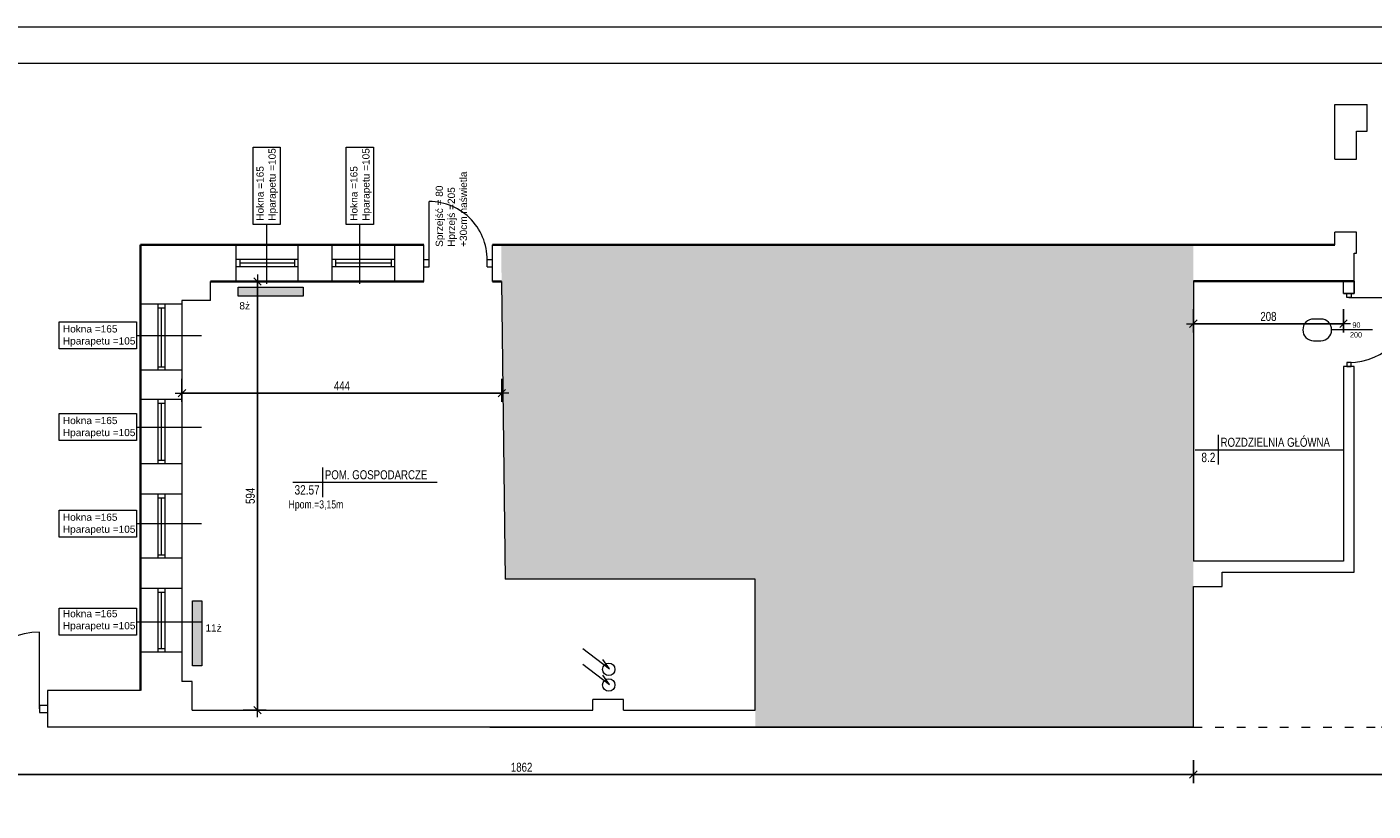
# Model space of a CAD drawing. Header units: millimetres. Extents: x 27490 to 108194, y -40520 to 41185.
# Tile 45 of 65: x 55066 to 56931, y -30247 to -29161. Entities that reach past the tile are written whole.
import ezdxf
from ezdxf.enums import TextEntityAlignment as Align

# ---------------------------------------------------------------- set-up
doc = ezdxf.new("R2010")
doc.units = ezdxf.units.MM
doc.linetypes.add('ACAD_ISO03W100', pattern=[30, 12, -18])
doc.layers.get('0').update_dxf_attribs({"lineweight": 18})
doc.layers.get('Defpoints').update_dxf_attribs({"lineweight": 18})
for name, color, linetype, lineweight in [('BA_drz', 7, 'Continuous', 18), ('BA_met', 7, 'Continuous', 18), ('BA_sym', 7, 'Continuous', 18), ('BA_txc', 1, 'Continuous', 18), ('Cienka', 7, 'Continuous', 18), ('M_Ramki rysunków', 2, 'Continuous', 18), ('PG_WYMIARY', 1, 'Continuous', 18), ('PG_WYPOSAŻENIE', 1, 'Continuous', 18), ('PG_ŚCIANY_DZIAŁOWE', 3, 'Continuous', 18), ('PG_ŚCIANY_SŁUPY', 4, 'Continuous', 35)]:
    doc.layers.add(name, color=color, linetype=linetype, lineweight=lineweight)
doc.styles.add('BIKTC', font='bikromsw.shx', dxfattribs={"width": 0.8})
doc.styles.add('BIKTS', font='bikromsw.shx', dxfattribs={"width": 0.85})
doc.styles.add('BIKWYM', font='BIKROMSW.SHX', dxfattribs={"width": 0.8})
doc.styles.add('ROMANS', font='bikromsw.shx', dxfattribs={"width": 0.8})
doc.styles.get("Standard").update_dxf_attribs({"font": 'arial.ttf'})
doc.dimstyles.new('BA_KR_50', dxfattribs={"dimscale": 0.5, "dimtxt": 25, "dimasz": 1.666667, "dimexe": 24, "dimexo": 0, "dimgap": 0, "dimtad": 0, "dimdec": 1, "dimrnd": 0.5, "dimzin": 9, "dimdsep": 46, "dimtxsty": 'BIKWYM', "dimblk": 'WYM-KR', "dimcen": 0, "dimdle": 20, "dimclrd": 256, "dimclre": 256, "dimclrt": 7, "dimadec": 0, "dimazin": 0, "dimtfac": 0.033333, "dimtdec": 1, "dimtmove": 0, "dimatfit": 3, "dimldrblk": 'WYM-KR', "dimfxl": 40, "dimfxlon": 1, "dimtvp": 0.8, "dimtolj": 1, "dimarcsym": 0})

# ---------------------------------------------------------------- blocks, each defined once
blk = doc.blocks.new('dr1h901')
at = {"color": 0}
blk.add_line((-0.5, 0), (-0.5, 1), dxfattribs=at)
blk.add_line((0, 0.362), (0, -0.266))
blk.add_arc((-0.5, 0), 1, 0, 90, dxfattribs=at)
blk = doc.blocks.new('jamb')
blk.add_lwpolyline([(-0.5, -0.5), (-0.5, 0.5), (0.5, 0.5), (0.5, -0.5)], close=True)
blk = doc.blocks.new('symdrz')
blk.add_lwpolyline([(-10, -30, -1), (-10, 30), (10, 30, -1), (10, -30)], format="xyb", close=True)
at = {"style": 'BIKTS', "width": 0.8}
blk.add_attdef('SYMDRZ', text='', height=25, dxfattribs=at).set_placement((0, 0), align=Align.MIDDLE)
blk.add_attdef('SZERDRZ', text='', height=25, dxfattribs=at).set_placement((77.1, 8.8), align=Align.CENTER)
blk.add_attdef('WYSDRZ', text='', height=25, dxfattribs=at).set_placement((77.1, -9.5), align=Align.TOP_CENTER)
blk = doc.blocks.new('bikmet')
blk.add_line((0, 1.65), (0, -1.65))
at = {"style": 'ROMANS', "width": 0.8}
blk.add_attdef('NRPOM', text='', height=1, dxfattribs=at).set_placement((-0.33, 0.33), align=Align.RIGHT)
blk.add_attdef('NWAPOM', (0.25, 0.33), '', height=1, dxfattribs=at)
blk.add_attdef('RAREA', text='', height=1.04, dxfattribs=at).set_placement((-0.33, -0.33), align=Align.TOP_RIGHT)
blk.add_attdef('PODLOGA', text='', height=1.04, dxfattribs=at).set_placement((0.25, -0.33), align=Align.TOP_LEFT)
blk = doc.blocks.new('WYM-KR')
at = {"linetype": 'ByBlock'}
blk.add_line((11.52, 0), (-11.52, 0), dxfattribs=at)
at = {"color": 7, "linetype": 'ByBlock'}
blk.add_line((6.24, 6.24), (-6.24, -6.24), dxfattribs=at)
blk = doc.blocks.new('*D565')
at = {"layer": 'Defpoints', "color": 0, "transparency": 16777216}
for p in [(55280.7, -29545), (55724, -29539.6), (55724, -29668.1)]:
    blk.add_point(p, dxfattribs=at)
at = {"layer": 'PG_WYMIARY', "lineweight": -2, "transparency": 16777216}
for p, q in [((55280.7, -29648.1), (55280.7, -29680.1)), ((55724, -29648.1), (55724, -29680.1)), ((55281.5, -29668.1), (55723.2, -29668.1))]:
    blk.add_line(p, q, dxfattribs=at)
at = {"layer": 'PG_WYMIARY', "lineweight": -2, "transparency": 16777216, "xscale": 0.8333333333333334, "yscale": 0.8333333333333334, "zscale": 0.8333333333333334, "rotation": 180}
blk.add_blockref('WYM-KR', (55280.7, -29668.1), dxfattribs=at)
at = {"layer": 'PG_WYMIARY', "lineweight": -2, "transparency": 16777216, "xscale": 0.8333333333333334, "yscale": 0.8333333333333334, "zscale": 0.8333333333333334}
blk.add_blockref('WYM-KR', (55724, -29668.1), dxfattribs=at)
at = {"layer": 'PG_WYMIARY', "color": 7, "transparency": 16777216, "insert": (55502.4, -29658.1), "char_height": 12.5, "attachment_point": 5, "style": 'BIKWYM'}
blk.add_mtext('\\A1;444', dxfattribs=at)
blk = doc.blocks.new('*D572')
at = {"layer": 'Defpoints', "color": 0, "transparency": 16777216}
for p in [(55320.2, -29513.5), (55385.5, -29513.5), (55294.7, -30107.5)]:
    blk.add_point(p, dxfattribs=at)
at = {"layer": 'PG_WYMIARY', "lineweight": -2, "transparency": 16777216}
for p, q in [((55365.5, -29513.5), (55397.5, -29513.5)), ((55385.5, -30106.7), (55385.5, -29514.3)), ((55365.5, -30107.5), (55397.5, -30107.5))]:
    blk.add_line(p, q, dxfattribs=at)
at = {"layer": 'PG_WYMIARY', "lineweight": -2, "transparency": 16777216, "xscale": 0.8333333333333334, "yscale": 0.8333333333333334, "zscale": 0.8333333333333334}
for p, rotation in [((55385.5, -29513.5), 90), ((55385.5, -30107.5), 270)]:
    blk.add_blockref('WYM-KR', p, dxfattribs=dict(at, rotation=rotation))
at = {"layer": 'PG_WYMIARY', "color": 7, "transparency": 16777216, "insert": (55375.5, -29810.5), "char_height": 12.5, "attachment_point": 5, "rotation": 90, "style": 'BIKWYM'}
blk.add_mtext('\\A1;594', dxfattribs=at)
blk = doc.blocks.new('*D589')
at = {"layer": 'Defpoints', "color": 0, "transparency": 16777216}
for p in [(56682.4, -29513), (56890.4, -29513), (56682.4, -29571.9)]:
    blk.add_point(p, dxfattribs=at)
at = {"layer": 'PG_WYMIARY', "lineweight": -2, "transparency": 16777216}
for p, q in [((56682.4, -29551.9), (56682.4, -29583.9)), ((56890.4, -29551.9), (56890.4, -29583.9)), ((56889.6, -29571.9), (56683.3, -29571.9))]:
    blk.add_line(p, q, dxfattribs=at)
at = {"layer": 'PG_WYMIARY', "lineweight": -2, "transparency": 16777216, "xscale": 0.8333333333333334, "yscale": 0.8333333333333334, "zscale": 0.8333333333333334, "rotation": 180}
blk.add_blockref('WYM-KR', (56682.4, -29571.9), dxfattribs=at)
at = {"layer": 'PG_WYMIARY', "lineweight": -2, "transparency": 16777216, "xscale": 0.8333333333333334, "yscale": 0.8333333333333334, "zscale": 0.8333333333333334}
blk.add_blockref('WYM-KR', (56890.4, -29571.9), dxfattribs=at)
at = {"layer": 'PG_WYMIARY', "color": 7, "transparency": 16777216, "insert": (56786.4, -29561.9), "char_height": 12.5, "attachment_point": 5, "style": 'BIKWYM'}
blk.add_mtext('\\A1;208', dxfattribs=at)
blk = doc.blocks.new('*D592')
at = {"layer": 'Defpoints', "color": 0, "transparency": 16777216}
for p in [(54820.4, -30131), (56682.4, -30131), (56682.4, -30196.6)]:
    blk.add_point(p, dxfattribs=at)
at = {"layer": 'PG_WYMIARY', "lineweight": -2, "transparency": 16777216}
for p, q in [((54820.4, -30176.6), (54820.4, -30208.6)), ((56682.4, -30176.6), (56682.4, -30208.6)), ((54821.3, -30196.6), (56681.6, -30196.6))]:
    blk.add_line(p, q, dxfattribs=at)
at = {"layer": 'PG_WYMIARY', "lineweight": -2, "transparency": 16777216, "xscale": 0.8333333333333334, "yscale": 0.8333333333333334, "zscale": 0.8333333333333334, "rotation": 180}
blk.add_blockref('WYM-KR', (54820.4, -30196.6), dxfattribs=at)
at = {"layer": 'PG_WYMIARY', "lineweight": -2, "transparency": 16777216, "xscale": 0.8333333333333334, "yscale": 0.8333333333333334, "zscale": 0.8333333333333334}
blk.add_blockref('WYM-KR', (56682.4, -30196.6), dxfattribs=at)
at = {"layer": 'PG_WYMIARY', "color": 7, "transparency": 16777216, "insert": (55751.4, -30186.6), "char_height": 12.5, "attachment_point": 5, "style": 'BIKWYM'}
blk.add_mtext('\\A1;1862', dxfattribs=at)
blk = doc.blocks.new('*D593')
at = {"layer": 'Defpoints', "color": 0, "transparency": 16777216}
for p in [(57470.4, -30082), (56682.4, -30131), (57470.4, -30196.6)]:
    blk.add_point(p, dxfattribs=at)
at = {"layer": 'PG_WYMIARY', "lineweight": -2, "transparency": 16777216}
for p, q in [((56682.4, -30176.6), (56682.4, -30208.6)), ((57470.4, -30176.6), (57470.4, -30208.6)), ((56683.3, -30196.6), (57469.6, -30196.6))]:
    blk.add_line(p, q, dxfattribs=at)
at = {"layer": 'PG_WYMIARY', "lineweight": -2, "transparency": 16777216, "xscale": 0.8333333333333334, "yscale": 0.8333333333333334, "zscale": 0.8333333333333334, "rotation": 180}
blk.add_blockref('WYM-KR', (56682.4, -30196.6), dxfattribs=at)
at = {"layer": 'PG_WYMIARY', "lineweight": -2, "transparency": 16777216, "xscale": 0.8333333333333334, "yscale": 0.8333333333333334, "zscale": 0.8333333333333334}
blk.add_blockref('WYM-KR', (57470.4, -30196.6), dxfattribs=at)
at = {"layer": 'PG_WYMIARY', "color": 7, "transparency": 16777216, "insert": (57076.4, -30186.6), "char_height": 12.5, "attachment_point": 5, "style": 'BIKWYM'}
blk.add_mtext('\\A1;788', dxfattribs=at)
blk = doc.blocks.new('*D595')
at = {"layer": 'Defpoints', "color": 0, "transparency": 16777216}
for p in [(57042.4, -29305), (56682.4, -30131), (56963.2, -30131)]:
    blk.add_point(p, dxfattribs=at)
at = {"layer": 'PG_WYMIARY', "lineweight": -2, "transparency": 16777216}
for p, q in [((56983.2, -29305), (56951.2, -29305)), ((56963.2, -29305.8), (56963.2, -30130.2)), ((56943.2, -30131), (56975.2, -30131))]:
    blk.add_line(p, q, dxfattribs=at)
at = {"layer": 'PG_WYMIARY', "lineweight": -2, "transparency": 16777216, "xscale": 0.8333333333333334, "yscale": 0.8333333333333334, "zscale": 0.8333333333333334}
for p, rotation in [((56963.2, -29305), 90), ((56963.2, -30131), 270)]:
    blk.add_blockref('WYM-KR', p, dxfattribs=dict(at, rotation=rotation))
at = {"layer": 'PG_WYMIARY', "color": 7, "transparency": 16777216, "insert": (56953.2, -29718), "char_height": 12.5, "attachment_point": 5, "rotation": 90, "style": 'BIKWYM'}
blk.add_mtext('\\A1;826', dxfattribs=at)

msp = doc.modelspace()

# ---------------------------------------------------------------- hatches: boundary and pattern name
at = {"lineweight": 20, "true_color": 0x939598}
h = msp.add_hatch(dxfattribs=at)
h.set_pattern_fill('ANGLE', color=252, scale=2, angle=45)
h.set_pattern_definition([(45, (0, 0), (-9.8782817, 9.8782817), [10.16, -3.81]), (135, (0, 0), (-9.8782817, -9.8782817), [10.16, -3.81])])
h.paths.add_polyline_path([(56075.2, -29926), (56075.2, -30131), (56682.44, -30131), (56682.44, -29462.5), (55723.08, -29462.62), (55723.7, -29513.61), (55723.7, -29513.5), (55728.7, -29926)])
at = {"true_color": 0xf26722}
h = msp.add_hatch(color=30, dxfattribs=at)
h.dxf.hatch_style = 1
h.paths.add_polyline_path([(55358.74, -29521.09), (55358.74, -29533.93), (55448.74, -29533.95), (55448.74, -29521.11)])
h = msp.add_hatch(color=30, dxfattribs=at)
h.dxf.hatch_style = 1
h.paths.add_polyline_path([(55295.41, -30046.06), (55308.25, -30046.06), (55308.27, -29956.06), (55295.43, -29956.06)])

# ---------------------------------------------------------------- linework, layer by layer
for p, q in [((56878.44, -29268.07), (56923.44, -29268.07)), ((56878.44, -29343.95), (56878.44, -29268.07)), ((56878.44, -29462.5), (56878.44, -29444.96)), ((56878.44, -29462.5), (55723.08, -29462.5)), ((55441.7, -29483), (55355.7, -29483)), ((55441.7, -29493), (55355.7, -29493)), ((55360.7, -29483), (55360.7, -29493)), ((55436.7, -29488), (55360.7, -29488)), ((55436.7, -29483), (55436.7, -29493)), ((55575.7, -29483), (55488.7, -29483)), ((55575.7, -29493), (55488.7, -29493)), ((55493.7, -29483), (55493.7, -29493)), ((55570.7, -29488), (55493.7, -29488)), ((55570.7, -29483), (55570.7, -29493)), ((55247.07, -29545), (55247.07, -29636.5)), ((55247.07, -29550), (55257.07, -29550)), ((55252.07, -29550), (55252.07, -29631.5)), ((55257.07, -29545), (55257.07, -29636.5)), ((55247.07, -29631.5), (55257.07, -29631.5)), ((55247.07, -29677), (55247.07, -29766)), ((55257.07, -29677), (55257.07, -29766)), ((55247.07, -29682), (55257.07, -29682)), ((55252.07, -29682), (55252.07, -29761)), ((55247.07, -29761), (55257.07, -29761)), ((55247.07, -29808), (55247.07, -29897)), ((55257.07, -29808), (55257.07, -29897)), ((55247.07, -29813), (55257.07, -29813)), ((55252.07, -29813), (55252.07, -29892)), ((55247.07, -29892), (55257.07, -29892)), ((55247.07, -29939), (55247.07, -30027)), ((55257.07, -29939), (55257.07, -30027)), ((55247.07, -29944), (55257.07, -29944)), ((55252.07, -29944), (55252.07, -30022)), ((55247.07, -30022), (55257.07, -30022))]:
    msp.add_line(p, q)
at = {"lineweight": 20}
for p, q in [((56923.44, -29305), (56923.44, -29268.07)), ((56908.44, -29343.95), (56908.44, -29305)), ((56908.44, -29305), (56923.44, -29305)), ((56878.44, -29343.95), (56908.44, -29343.95)), ((55623.2, -29488), (55623.2, -29402.5)), ((56908.44, -29445), (56878.44, -29444.96)), ((56908.44, -29474), (56908.44, -29445)), ((55355.7, -29513.5), (55355.7, -29462.5)), ((55441.7, -29513.5), (55441.7, -29462.5)), ((55488.7, -29513.5), (55488.7, -29462.5)), ((55488.7, -29513.5), (55488.7, -29462.5)), ((55488.7, -29513.5), (55488.7, -29462.5)), ((55575.7, -29513.5), (55575.7, -29462.5)), ((55615.7, -29513.5), (55615.7, -29462.5)), ((55711.2, -29513.5), (55711.2, -29462.5)), ((56905.44, -29530), (56905.44, -29474)), ((56905.44, -29474), (56908.44, -29474)), ((55615.7, -29483), (55623.2, -29483)), ((55615.7, -29493), (55623.2, -29493)), ((55623.2, -29493), (55623.2, -29483)), ((55703.7, -29493), (55703.7, -29483)), ((55703.7, -29483), (55711.2, -29483)), ((55703.7, -29493), (55711.2, -29493)), ((55320.2, -29539.5), (55320.2, -29513.5)), ((55723.7, -29513.5), (55711.2, -29513.5)), ((55723.7, -29513.5), (55728.7, -29926)), ((56890.44, -29530), (56905.44, -29530)), ((55280.7, -29545), (55223.44, -29545)), ((55280.7, -29539.5), (55280.7, -30067.5)), ((55320.2, -29539.5), (55280.7, -29539.5)), ((55280.7, -29636.5), (55223.44, -29636.5)), ((56905.44, -29631), (56890.44, -29631)), ((56905.44, -29916), (56905.44, -29631)), ((55280.7, -29677), (55223.44, -29677)), ((55280.7, -29766), (55223.44, -29766)), ((55280.7, -29808), (55223.44, -29808)), ((55280.7, -29897), (55223.44, -29897)), ((56722.2, -29935.87), (56722.2, -29916)), ((56722.2, -29916), (56905.44, -29916)), ((55280.7, -29939), (55223.44, -29939)), ((56075.2, -29926), (55728.7, -29926)), ((56075.2, -30107.5), (56075.2, -29926)), ((56682.44, -30131), (56682.44, -29935.87)), ((56682.44, -29935.87), (56722.2, -29935.87)), ((55083.44, -30105.5), (55083.44, -29999.5)), ((55280.7, -30027), (55223.44, -30027)), ((55836.17, -30022.14), (55873.25, -30050.05)), ((55836.17, -30043.8), (55873.25, -30071.71)), ((55873.25, -30050.05), (55863.95, -30037.36)), ((55294.7, -30067.5), (55280.7, -30067.5)), ((55294.7, -30107.5), (55294.7, -30067.5)), ((55873.25, -30071.71), (55863.95, -30059.03)), ((55223.44, -30080), (55094.44, -30080)), ((55094.44, -30080), (55094.44, -30131)), ((55083.44, -30100.5), (55083.44, -30110.5)), ((55083.44, -30100.5), (55094.44, -30100.5)), ((55083.44, -30110.5), (55094.44, -30110.5)), ((55294.7, -30107.5), (55850.2, -30107.5)), ((55850.2, -30107.5), (55850.2, -30092.5)), ((55892.7, -30092.5), (55850.2, -30092.5)), ((55892.7, -30107.5), (55892.7, -30092.5)), ((55892.7, -30107.5), (56075.2, -30107.5)), ((56682.44, -30131), (55094.44, -30131)), ((55707.44, -30131), (56682.44, -30131))]:
    msp.add_line(p, q, dxfattribs=at)
at = {"linetype": 'ACAD_ISO03W100'}
msp.add_line((56682.44, -30131), (57029.44, -30131), dxfattribs=at)
for points in [[(55358.74, -29533.91), (55358.74, -29521.07), (55448.74, -29521.09), (55448.74, -29533.93)], [(55358.74, -29533.93), (55358.74, -29521.09), (55448.74, -29521.11), (55448.74, -29533.95)], [(55308.23, -30046.06), (55295.39, -30046.06), (55295.41, -29956.06), (55308.25, -29956.06)], [(55308.25, -30046.06), (55295.41, -30046.06), (55295.43, -29956.06), (55308.27, -29956.06)]]:
    msp.add_lwpolyline(points, close=True)
at = {"color": 5, "lineweight": 20}
for centre in [(55872.18, -30050.87), (55872.18, -30072.54)]:
    msp.add_circle(centre, 8.58, dxfattribs=at)
msp.add_arc((55083.44, -30105.5), 106, 90, 180, dxfattribs=at)
at = {"layer": 'BA_met', "color": 18, "true_color": 0x000000}
msp.add_line((55434.25, -29791.56), (55634.46, -29791.56), dxfattribs=at)
msp.add_lwpolyline([(56684.76, -29746.58), (56889.79, -29746.58)], dxfattribs=at)
at = {"layer": 'Cienka'}
for p, q in [((55398.13, -29516.73), (55398.13, -29434.17)), ((55527.18, -29516.73), (55527.18, -29434.17)), ((55217.51, -29588.02), (55307.72, -29588.02)), ((55217.51, -29715.05), (55307.72, -29715.05)), ((55217.51, -29848.96), (55307.72, -29848.96)), ((55217.51, -29984.89), (55307.72, -29984.89))]:
    msp.add_line(p, q, dxfattribs=at)
for points in [[(55379.34, -29327.26), (55416.91, -29327.26), (55416.91, -29434.17), (55379.34, -29434.17)], [(55508.39, -29327.26), (55545.96, -29327.26), (55545.96, -29434.17), (55508.39, -29434.17)], [(55110.6, -29606.81), (55110.6, -29569.24), (55217.51, -29569.24), (55217.51, -29606.81)], [(55110.6, -29733.84), (55110.6, -29696.27), (55217.51, -29696.27), (55217.51, -29733.84)], [(55110.6, -29867.75), (55110.6, -29830.18), (55217.51, -29830.18), (55217.51, -29867.75)], [(55110.6, -30003.68), (55110.6, -29966.11), (55217.51, -29966.11), (55217.51, -30003.68)]]:
    msp.add_lwpolyline(points, close=True, dxfattribs=at)
msp.add_arc((55623.2, -29483), 80.5, 356.43896, 90, dxfattribs=at)
at = {"layer": 'Defpoints', "color": 18, "lineweight": 18, "true_color": 0x000000}
msp.add_lwpolyline([(54495.32, -29160.59), (58695.32, -29160.59), (58695.32, -32130.59), (54495.32, -32130.59)], close=True, dxfattribs=at)
at = {"layer": 'M_Ramki rysunków'}
msp.add_lwpolyline([(54795.32, -32080.59), (54795.32, -29210.59), (58645.32, -29210.59), (58645.32, -32080.59)], close=True, dxfattribs=at)
at = {"layer": 'PG_ŚCIANY_DZIAŁOWE', "color": 18, "true_color": 0x000000}
for p, q in [((56682.44, -29513), (56682.44, -29901)), ((56890.44, -29530), (56890.44, -29513)), ((56905.44, -29513), (56905.44, -29530)), ((56905.44, -29530), (56890.44, -29530)), ((56905.44, -29631), (56890.44, -29631)), ((56890.44, -29631), (56890.44, -29901)), ((56890.44, -29901), (56682.44, -29901))]:
    msp.add_line(p, q, dxfattribs=at)
at = {"layer": 'PG_ŚCIANY_SŁUPY', "color": 18, "true_color": 0x000000}
for p, q in [((55615.7, -29462.5), (55223.44, -29462.5)), ((55223.44, -30080), (55223.44, -29462.5)), ((55723.08, -29462.5), (55711.2, -29462.5)), ((56878.44, -29462.5), (55723.08, -29462.5)), ((55615.7, -29513.5), (55320.2, -29513.5)), ((55723.7, -29513.5), (55711.2, -29513.5)), ((56905.44, -29513), (56682.44, -29513))]:
    msp.add_line(p, q, dxfattribs=at)

# ---------------------------------------------------------------- block references
at = {"layer": 'BA_drz', "color": 18, "true_color": 0x000000, "rotation": 270}
for name, p, xscale, yscale, zscale in [('jamb', (56897.94, -29532.75), 5.5, 5.999999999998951, 5.5), ('dr1h901', (56897.94, -29580.5), 90, 90, -90), ('jamb', (56897.94, -29628.25), -5.5, 5.999999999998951, 5.5)]:
    msp.add_blockref(name, p, dxfattribs=dict(at, xscale=xscale, yscale=yscale, zscale=zscale))
at = {"layer": 'BA_met', "color": 18, "true_color": 0x000000, "xscale": 12.5, "yscale": 12.5, "zscale": 12.5}
for p, values in [((56716.97, -29746.58), {'NWAPOM': 'ROZDZIELNIA GŁÓWNA', 'RAREA': '8.2'}), ((55475.67, -29791.56), {'NWAPOM': 'POM. GOSPODARCZE', 'RAREA': '32.57'})]:
    msp.add_blockref('bikmet', p, dxfattribs=at).add_auto_attribs(values)
at = {"layer": 'BA_sym', "color": 18, "true_color": 0x000000}
ref = msp.add_blockref('symdrz', (56854.05, -29580.5), dxfattribs=dict(at, xscale=-0.5000000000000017, yscale=0.5000000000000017, zscale=0.5000000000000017, rotation=359.9999952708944))
ref.add_attrib('Szerdrz', '90', dxfattribs={"layer": 'BA_txc', "color": 7, "height": 7.5, "rotation": 360, "style": 'BIKTS', "width": 0.8}).set_placement((56908.38, -29573.75), align=Align.MIDDLE_CENTER)
ref.add_attrib('Wysdrz', '200', dxfattribs={"layer": 'BA_txc', "color": 7, "height": 7.5, "rotation": 360, "style": 'BIKTS', "width": 0.8}).set_placement((56907.79, -29587.25), align=Align.MIDDLE_CENTER)

# ---------------------------------------------------------------- texts
at = {"char_height": 10, "attachment_point": 1, "rotation": 90}
for s, insert in [('Hokna =165\\PHparapetu =105', (55383.96, -29429.21)), ('Hokna =165\\PHparapetu =105', (55513.97, -29429.21)), ('Sprzejść = 80\\PHprzejś =205\\P+30cm naświetla', (55632.36, -29465.41))]:
    msp.add_mtext_dynamic_manual_height_columns(s, width=650.6795, gutter_width=50, heights=[0], dxfattribs=dict(at, insert=insert))
at = {"char_height": 10, "attachment_point": 1}
for s, insert in [('8ż', (55360.28, -29542.09)), ('Hokna =165\\PHparapetu =105', (55115.64, -29574.06)), ('Hokna =165\\PHparapetu =105', (55115.64, -29701.03)), ('Hokna =165\\PHparapetu =105', (55115.64, -29835)), ('Hokna =165\\PHparapetu =105', (55115.64, -29968.66)), ('11ż', (55313.23, -29988.57))]:
    msp.add_mtext_dynamic_manual_height_columns(s, width=650.6795, gutter_width=50, heights=[0], dxfattribs=dict(at, insert=insert))
at = {"layer": 'PG_WYPOSAŻENIE', "color": 18, "true_color": 0x000000, "insert": (55428.46, -29816.65), "char_height": 11.25, "attachment_point": 1, "rotation": 360, "style": 'BIKTC'}
msp.add_mtext_dynamic_manual_height_columns('Hpom.=3,15m', width=976.0193, gutter_width=75, heights=[0], dxfattribs=at)

# ---------------------------------------------------------------- dimensions: what is measured, and where the dimension line sits
at = {"layer": 'PG_WYMIARY'}
for base, p1, p2, picture, middle in [((56963.16, -30131), (57042.44, -29305), (56682.44, -30131), '*D595', (56953.16, -29718)), ((55385.55, -29513.5), (55294.7, -30107.5), (55320.2, -29513.5), '*D572', (55375.55, -29810.5))]:
    dim = msp.add_linear_dim(base=base, p1=p1, p2=p2, angle=90, dimstyle='BA_KR_50', override={"dimdec": 0, "dimtmove": 1}, dxfattribs=at)
    dim.commit()
    dim.dimension.update_dxf_attribs({"geometry": picture, "text_midpoint": middle})
for base, p1, p2, picture, middle in [((56682.44, -29571.92), (56890.44, -29513), (56682.44, -29513), '*D589', (56786.44, -29561.92)), ((55724.01, -29668.07), (55280.7, -29545), (55724.01, -29539.63), '*D565', (55502.36, -29658.07)), ((57470.44, -30196.57), (56682.44, -30131), (57470.44, -30082), '*D593', (57076.44, -30186.57)), ((56682.44, -30196.57), (54820.44, -30131), (56682.44, -30131), '*D592', (55751.44, -30186.57))]:
    dim = msp.add_linear_dim(base=base, p1=p1, p2=p2, dimstyle='BA_KR_50', override={"dimdec": 0, "dimtmove": 1}, dxfattribs=at)
    dim.commit()
    dim.dimension.update_dxf_attribs({"geometry": picture, "text_midpoint": middle})

doc.saveas('drawing.dxf')
